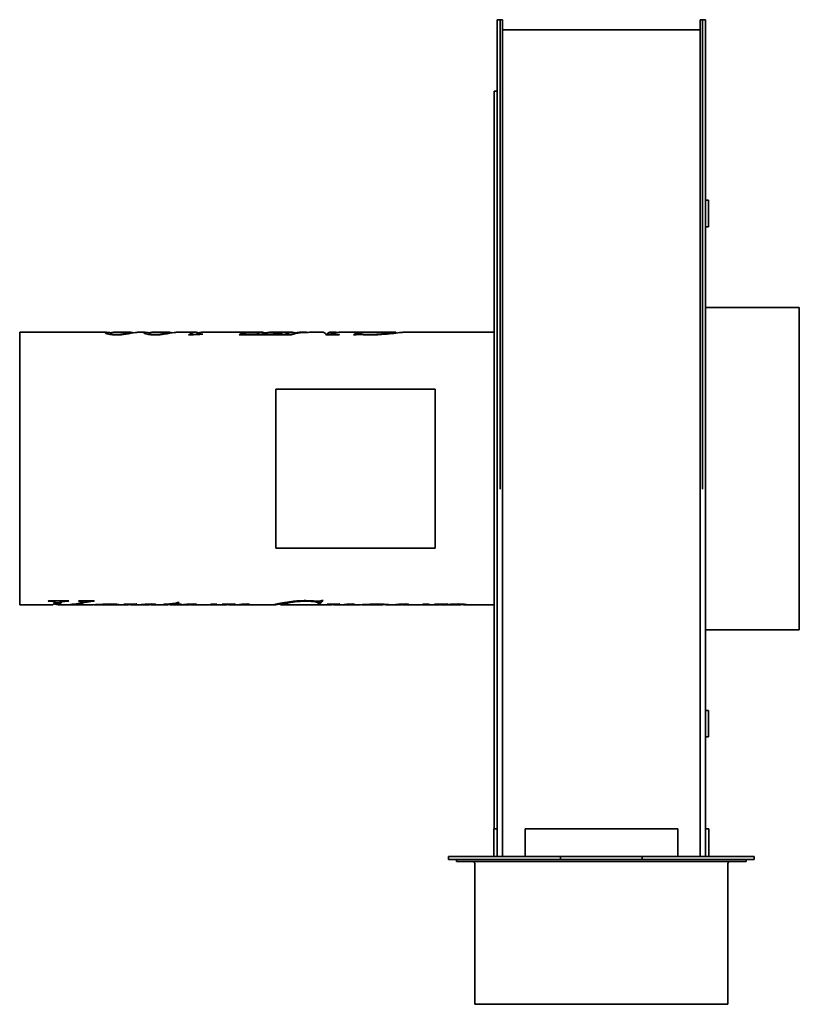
# Model space of a CAD drawing. Header units: millimetres. Extents: x 229 to 611, y 56 to 538.
import ezdxf

# ---------------------------------------------------------------- set-up
doc = ezdxf.new("R2010")
doc.units = ezdxf.units.MM
doc.header["$LTSCALE"] = 2
doc.layers.add('Krawędzie widoczne(ISO)', color=7, linetype='Continuous', lineweight=35, true_color=0x262659)

msp = doc.modelspace()

# ---------------------------------------------------------------- linework, layer by layer
at = {"layer": 'Krawędzie widoczne(ISO)'}
for p, q in [((463, 538.25), (464.5, 538.25)), ((463, 538.25), (463, 308.25)), ((464.5, 538.25), (465.5, 538.25)), ((464.5, 308.25), (464.5, 538.25)), ((465.5, 308.25), (465.5, 538.25)), ((563.5, 538.25), (562.5, 538.25)), ((562.5, 308.25), (562.5, 538.25)), ((563.5, 308.25), (563.5, 538.25)), ((563.5, 538.25), (565, 538.25)), ((565, 538.25), (565, 308.25)), ((466.3, 533.25), (561.7, 533.25)), ((461.5, 503.25), (461.5, 141.75)), ((461.5, 503.25), (463, 503.25)), ((566.5, 449.75), (565, 449.75)), ((566.5, 449.75), (566.5, 436.75)), ((566.5, 436.75), (565, 436.75)), ((565, 397.25), (611, 397.25)), ((611, 397.25), (611, 239.25)), ((229, 385.05), (229, 251.45)), ((271.51, 385.05), (229, 385.05)), ((273.76, 384.05), (273.11, 384.05)), ((273.76, 383.95), (273.76, 384.56)), ((283.48, 385.05), (274.91, 385.05)), ((290.4, 385.05), (286.91, 385.05)), ((292.66, 384.05), (292, 384.05)), ((292.66, 383.95), (292.66, 384.56)), ((302.37, 385.05), (293.8, 385.05)), ((315.43, 385.05), (305.8, 385.05)), ((312.57, 383.79), (311.69, 383.79)), ((315.76, 384.05), (315.43, 384.05)), ((315.76, 383.95), (315.76, 384.38)), ((348.11, 385.05), (318.29, 385.05)), ((318.55, 384.09), (318.55, 384.21)), ((355.77, 383.88), (336.57, 383.88)), ((338.63, 384.79), (339.31, 384.79)), ((338.63, 383.88), (338.63, 384.79)), ((338.96, 383.88), (338.96, 384.51)), ((342.94, 384.14), (345, 384.14)), ((345, 383.88), (345, 384.14)), ((348.19, 384.05), (348.11, 384.05)), ((348.19, 384.14), (349.62, 384.14)), ((348.19, 383.88), (348.19, 384.14)), ((362.75, 385.05), (351.36, 385.05)), ((356.03, 384), (356.03, 383.88)), ((361.94, 383.88), (356.03, 383.88)), ((356.85, 384.79), (357.53, 384.79)), ((356.85, 384.52), (356.85, 384.79)), ((358.36, 383.88), (358.36, 384.05)), ((360.59, 383.88), (360.59, 384.64)), ((363.78, 384.3), (363.78, 384.59)), ((369.47, 385.05), (366.03, 385.05)), ((377.65, 385.05), (371.08, 385.05)), ((380.82, 384.05), (379.04, 384.05)), ((385.47, 383.88), (379.16, 383.88)), ((384.01, 385.05), (380.82, 385.05)), ((381.77, 383.88), (381.77, 384.59)), ((382.44, 383.88), (382.44, 384.26)), ((392.39, 385.05), (385.42, 385.05)), ((402.75, 385.05), (392.37, 385.05)), ((393.25, 383.77), (392.57, 383.77)), ((394.43, 384.85), (395.11, 384.85)), ((394.43, 383.99), (394.43, 384.85)), ((394.94, 384), (394.94, 384.66)), ((413.15, 385.05), (402.76, 385.05)), ((413.41, 384.67), (413.41, 384.98)), ((461.5, 385.05), (416.86, 385.05)), ((432.5, 357.25), (354.5, 357.25)), ((354.5, 357.25), (354.5, 279.25)), ((432.5, 279.25), (432.5, 357.25)), ((463, 128.25), (463, 308.25)), ((465.5, 308.25), (465.5, 128.25)), ((562.5, 308.25), (562.5, 128.25)), ((565, 128.25), (565, 308.25)), ((354.5, 279.25), (432.5, 279.25)), ((244.9, 251.45), (229, 251.45)), ((243.63, 253.26), (242.95, 253.26)), ((243.14, 253.42), (253.02, 253.42)), ((248.1, 252.45), (246.04, 252.45)), ((246.18, 253.42), (246.18, 252.84)), ((247.79, 252.45), (247.79, 251.52)), ((250.03, 251.45), (248.1, 251.45)), ((249.65, 253.42), (249.65, 252.95)), ((263.24, 251.45), (251.5, 251.45)), ((252.82, 253.42), (252.82, 253.26)), ((258.05, 253.42), (265.54, 253.42)), ((259.82, 253.42), (259.82, 252.97)), ((263.93, 253.42), (263.93, 253.18)), ((265.36, 253.42), (265.36, 253.26)), ((265.5, 251.56), (265.5, 251.53)), ((265.6, 251.56), (265.6, 251.47)), ((265.73, 251.57), (265.73, 251.45)), ((269.85, 251.45), (265.98, 251.45)), ((281.3, 251.45), (272.99, 251.45)), ((274.94, 251.91), (274.94, 251.66)), ((280.15, 251.8), (280.15, 251.73)), ((282.7, 251.85), (282.7, 251.66)), ((283.94, 251.87), (283.94, 251.45)), ((284.22, 251.45), (284.05, 251.45)), ((291.3, 251.45), (285.45, 251.45)), ((292.69, 251.91), (292.69, 251.63)), ((300.43, 251.45), (294.17, 251.45)), ((302.35, 251.75), (299.53, 251.75)), ((301.96, 251.64), (301.96, 251.6)), ((302.35, 251.95), (302.35, 251.75)), ((311.1, 251.45), (303.36, 251.45)), ((305.31, 252.36), (305.31, 251.75)), ((307.92, 251.75), (305.31, 251.75)), ((305.68, 252.44), (305.68, 251.87)), ((305.68, 251.87), (308.23, 251.87)), ((306.35, 252.62), (307.17, 252.62)), ((307.92, 251.87), (307.92, 251.75)), ((309.13, 251.62), (309.13, 251.55)), ((312.74, 251.89), (312.74, 251.67)), ((320.04, 251.45), (314.05, 251.45)), ((320.71, 251.46), (320.71, 251.45)), ((322.87, 251.87), (325.67, 251.87)), ((329.63, 251.45), (323.4, 251.45)), ((328.45, 251.81), (328.45, 251.74)), ((330.74, 251.85), (330.74, 251.73)), ((331, 251.85), (331, 251.68)), ((331.41, 251.86), (331.41, 251.56)), ((331.94, 251.87), (331.94, 251.46)), ((332.57, 251.45), (332.24, 251.45)), ((353.15, 251.45), (333.48, 251.45)), ((336.07, 251.63), (336.07, 251.54)), ((338.62, 251.84), (338.62, 251.6)), ((340.99, 251.9), (340.99, 251.58)), ((356.82, 252.34), (356.82, 251.45)), ((370.54, 251.45), (356.84, 251.45)), ((367.79, 251.52), (367.28, 251.52)), ((367.48, 251.56), (377.86, 251.56)), ((370.3, 251.56), (370.3, 251.5)), ((370.77, 251.56), (370.77, 251.47)), ((381.04, 251.45), (373.85, 251.45)), ((375.8, 252.05), (375.12, 252.05)), ((375.28, 253.26), (375.28, 252.35)), ((375.8, 253.04), (375.28, 253.04)), ((375.8, 253.04), (375.8, 252.05)), ((376.98, 253.56), (377.65, 253.56)), ((377.67, 251.56), (377.67, 251.52)), ((379.86, 251.81), (379.86, 251.74)), ((382.15, 251.85), (382.15, 251.73)), ((382.41, 251.85), (382.41, 251.68)), ((382.82, 251.86), (382.82, 251.56)), ((383.35, 251.87), (383.35, 251.46)), ((383.98, 251.45), (383.65, 251.45)), ((394.18, 251.45), (384.89, 251.45)), ((387.48, 251.63), (387.48, 251.54)), ((390.03, 251.84), (390.03, 251.6)), ((392.4, 251.9), (392.4, 251.58)), ((406.47, 251.45), (397.41, 251.45)), ((406.9, 251.86), (406.9, 251.54)), ((415, 251.45), (409.7, 251.45)), ((413.03, 251.62), (413.03, 251.55)), ((416.65, 251.89), (416.65, 251.67)), ((423.94, 251.45), (417.95, 251.45)), ((424.61, 251.46), (424.61, 251.45)), ((426.78, 251.87), (429.57, 251.87)), ((433.5, 251.45), (427.31, 251.45)), ((432.27, 251.81), (432.27, 251.74)), ((434.93, 251.86), (434.93, 251.66)), ((444.6, 251.45), (436.35, 251.45)), ((437.34, 251.9), (437.34, 251.55)), ((445.08, 251.91), (445.08, 251.53)), ((461.5, 251.45), (447.58, 251.45)), ((565, 239.25), (611, 239.25)), ((566.5, 199.75), (565, 199.75)), ((566.5, 199.75), (566.5, 186.75)), ((566.5, 186.75), (565, 186.75)), ((461.4, 141.75), (461.4, 129.05)), ((461.4, 141.75), (462.9, 141.75)), ((462.9, 129.05), (462.9, 141.75)), ((551.4, 141.75), (476.6, 141.75)), ((476.6, 129.05), (476.6, 141.75)), ((551.4, 141.75), (551.4, 129.05)), ((566.6, 141.75), (565.1, 141.75)), ((565.1, 141.75), (565.1, 129.05)), ((566.6, 141.75), (566.6, 129.05)), ((462.9, 133.25), (463, 133.25)), ((494, 128.25), (439.13, 128.25)), ((439.13, 128.25), (439.13, 126.75)), ((494, 126.75), (439.13, 126.75)), ((443, 125.75), (443, 126.75)), ((443, 125.75), (585, 125.75)), ((461.4, 128.25), (461.4, 129.05)), ((462.9, 129.05), (462.9, 128.25)), ((464.5, 128.25), (465.5, 128.25)), ((464.5, 128.25), (464.5, 128.25)), ((465.5, 128.25), (464.5, 128.25)), ((465.5, 128.25), (466.3, 128.25)), ((465.5, 128.25), (465.5, 128.25)), ((476.6, 128.25), (466.3, 128.25)), ((476.6, 129.05), (476.6, 128.25)), ((494, 128.25), (534, 128.25)), ((494, 126.75), (494, 128.25)), ((534, 126.75), (494, 126.75)), ((588.87, 128.25), (534, 128.25)), ((534, 128.25), (534, 126.75)), ((588.87, 126.75), (534, 126.75)), ((551.4, 128.25), (551.4, 129.05)), ((561.7, 128.25), (551.4, 128.25)), ((561.7, 128.25), (562.5, 128.25)), ((562.5, 128.25), (562.5, 128.25)), ((563.5, 128.25), (562.5, 128.25)), ((562.5, 128.25), (563.5, 128.25)), ((563.5, 128.25), (563.5, 128.25)), ((565.1, 129.05), (565.1, 128.25)), ((566.6, 129.05), (566.6, 128.25)), ((585, 125.75), (585, 126.75)), ((588.87, 126.75), (588.87, 128.25)), ((452, 55.75), (452, 124.75)), ((576, 55.75), (576, 124.75)), ((452, 55.75), (576, 55.75))]:
    msp.add_line(p, q, dxfattribs=at)
for centre, radius, start, end in [((466.3, 534.05), 0.8, 180, 270), ((561.7, 534.05), 0.8, 270, 0), ((451, 124.75), 1, 0, 90), ((577, 124.75), 1, 90, 180)]:
    msp.add_arc(centre, radius, start, end, dxfattribs=at)
for points, knots in [([(271.01, 384.88), (271.01, 385.05), (271.4, 385.1), (272.2, 385), (272.64, 384.94), (273.18, 384.85), (273.82, 384.73)], [0, 0, 0, 0, 1, 1, 1, 1.551401, 1.551401, 1.551401, 1.551401]), ([(276.6, 383.79), (275.02, 383.79), (273.69, 383.92), (272.62, 384.14), (271.54, 384.36), (271.01, 384.67), (271.01, 384.88)], [0, 0, 0, 0, 1, 1, 1, 2, 2, 2, 2]), ([(273.76, 384.56), (273.76, 384.4), (274.04, 384.24), (274.6, 384.13), (275.16, 384.03), (275.81, 383.96), (276.56, 383.96)], [0, 0, 0, 0, 1, 1, 1, 2, 2, 2, 2]), ([(276.56, 383.96), (277.27, 383.96), (277.99, 384.02), (278.73, 384.11), (279.46, 384.2), (280.22, 384.4), (281, 384.6), (281.79, 384.81), (282.54, 385.01), (283.26, 385.04)], [0, 0, 0, 0, 1, 1, 1, 2, 2, 2, 3, 3, 3, 3]), ([(289.9, 384.88), (289.9, 385.05), (290.3, 385.1), (291.09, 385), (291.53, 384.94), (292.07, 384.85), (292.71, 384.73)], [0, 0, 0, 0, 1, 1, 1, 1.551401, 1.551401, 1.551401, 1.551401]), ([(295.5, 383.79), (293.92, 383.79), (292.59, 383.92), (291.51, 384.14), (290.44, 384.36), (289.9, 384.67), (289.9, 384.88)], [0, 0, 0, 0, 1, 1, 1, 2, 2, 2, 2]), ([(292.66, 384.56), (292.66, 384.4), (292.94, 384.24), (293.49, 384.13), (294.05, 384.03), (294.71, 383.96), (295.45, 383.96)], [0, 0, 0, 0, 1, 1, 1, 2, 2, 2, 2]), ([(295.45, 383.96), (296.16, 383.96), (296.88, 384.02), (297.62, 384.11), (298.35, 384.2), (299.11, 384.4), (299.9, 384.6), (300.68, 384.81), (301.43, 385.01), (302.15, 385.04)], [0, 0, 0, 0, 1, 1, 1, 2, 2, 2, 3, 3, 3, 3]), ([(315.76, 384.38), (315.76, 384.32), (315.87, 384.27), (316.1, 384.23), (316.34, 384.19), (316.66, 384.17), (317.06, 384.17)], [0, 0, 0, 0, 1, 1, 1, 2, 2, 2, 2]), ([(349.62, 384.14), (351.12, 384.14), (352.33, 384.17), (353.25, 384.23), (354.17, 384.29), (354.91, 384.37), (355.47, 384.46), (356.04, 384.56), (356.5, 384.68), (356.85, 384.79)], [0, 0, 0, 0, 1, 1, 1, 2, 2, 2, 3, 3, 3, 3]), ([(358.36, 384.05), (358.77, 384.09), (359.15, 384.15), (359.49, 384.23), (359.83, 384.31), (360.19, 384.47), (360.59, 384.64)], [0, 0, 0, 0, 1, 1, 1, 2, 2, 2, 2]), ([(382.44, 384.26), (382.85, 384.18), (383.24, 384.11), (383.61, 384.08), (383.98, 384.05), (384.66, 384.02), (385.65, 384)], [0, 0, 0, 0, 1, 1, 1, 2, 2, 2, 2]), ([(394.86, 384), (394.56, 384), (394.3, 383.99), (394.09, 383.97), (393.87, 383.94), (393.59, 383.88), (393.25, 383.77)], [0, 0, 0, 0, 1, 1, 1, 2, 2, 2, 2]), ([(394.94, 384.66), (394.94, 384.53), (395.48, 384.38), (396.56, 384.24), (397.63, 384.09), (399.12, 384), (401.01, 384)], [0, 0, 0, 0, 1, 1, 1, 2, 2, 2, 2]), ([(416.86, 385.05), (416.63, 385.05), (416.27, 385.02), (415.77, 384.97), (414.86, 384.87), (413.73, 384.7), (412.37, 384.53), (411, 384.37), (409.53, 384.2), (407.93, 384.07)], [0.443876, 0.443876, 0.443876, 0.443876, 1, 1, 1, 2, 2, 2, 3, 3, 3, 3]), ([(246.18, 252.84), (246.18, 252.95), (245.98, 253.05), (245.57, 253.13), (245.16, 253.21), (244.51, 253.26), (243.63, 253.26)], [0, 0, 0, 0, 1, 1, 1, 2, 2, 2, 2]), ([(252.82, 253.26), (251.74, 253.25), (251.01, 253.23), (250.61, 253.18), (250.22, 253.13), (249.9, 253.05), (249.65, 252.95)], [0, 0, 0, 0, 1, 1, 1, 2, 2, 2, 2]), ([(259.82, 252.97), (259.82, 253.04), (259.68, 253.1), (259.4, 253.15), (259.13, 253.21), (258.6, 253.24), (257.82, 253.26)], [0, 0, 0, 0, 1, 1, 1, 2, 2, 2, 2]), ([(263.93, 253.18), (263.25, 253.1), (262.57, 252.99), (261.91, 252.86), (261.24, 252.73), (260.18, 252.46), (258.72, 252.17)], [0, 0, 0, 0, 1, 1, 1, 2, 2, 2, 2]), ([(263.24, 251.45), (263.49, 251.45), (263.8, 251.46), (264.17, 251.48), (265.3, 251.53), (266.72, 251.65), (268.43, 251.75), (270.14, 251.85), (271.9, 251.92), (273.71, 251.92)], [0.670473, 0.670473, 0.670473, 0.670473, 1, 1, 1, 2, 2, 2, 3, 3, 3, 3]), ([(273.02, 251.82), (271.72, 251.82), (270.36, 251.74), (268.91, 251.64), (267.47, 251.54), (266.41, 251.42), (265.73, 251.45)], [0, 0, 0, 0, 1, 1, 1, 2, 2, 2, 2]), ([(270.28, 251.45), (271.83, 251.45), (273, 251.46), (273.77, 251.5), (274.55, 251.54), (274.94, 251.59), (274.94, 251.66)], [0, 0, 0, 0, 1, 1, 1, 2, 2, 2, 2]), ([(274.94, 251.66), (274.94, 251.7), (274.77, 251.74), (274.44, 251.77), (274.1, 251.8), (273.63, 251.82), (273.02, 251.82)], [0, 0, 0, 0, 1, 1, 1, 2, 2, 2, 2]), ([(273.71, 251.92), (275.02, 251.92), (275.99, 251.89), (276.61, 251.83), (277.24, 251.77), (277.55, 251.71), (277.55, 251.66)], [0, 0, 0, 0, 1, 1, 1, 2, 2, 2, 2]), ([(282.7, 251.66), (282.7, 251.68), (282.59, 251.7), (282.37, 251.72), (282.15, 251.74), (281.89, 251.75), (281.58, 251.75)], [0, 0, 0, 0, 1, 1, 1, 2, 2, 2, 2]), ([(284.22, 251.45), (286.54, 251.45), (288.32, 251.65), (289.58, 251.75), (290.89, 251.85), (292.15, 251.92), (293.36, 251.92)], [0.037632, 0.037632, 0.037632, 0.037632, 1, 1, 1, 2, 2, 2, 2]), ([(290.44, 251.66), (289.46, 251.62), (288.44, 251.55), (287.38, 251.5), (286.58, 251.46), (285.74, 251.44), (284.87, 251.45)], [0, 0, 0, 0, 1, 1, 1, 1.753854, 1.753854, 1.753854, 1.753854]), ([(292.69, 251.63), (292.69, 251.65), (292.6, 251.67), (292.42, 251.68), (292.24, 251.69), (292.03, 251.7), (291.79, 251.7)], [0, 0, 0, 0, 1, 1, 1, 2, 2, 2, 2]), ([(293.36, 251.92), (294.01, 251.92), (294.56, 251.89), (294.98, 251.84), (295.41, 251.79), (295.63, 251.74), (295.63, 251.68)], [0, 0, 0, 0, 1, 1, 1, 2, 2, 2, 2]), ([(299.71, 251.82), (301.07, 251.86), (302.23, 251.92), (303.16, 252.02), (304.1, 252.11), (305.17, 252.28), (306.35, 252.62)], [0, 0, 0, 0, 1, 1, 1, 2, 2, 2, 2]), ([(312.15, 251.71), (311.84, 251.71), (311.53, 251.7), (311.22, 251.69), (310.92, 251.67), (310.22, 251.61), (309.13, 251.55)], [0, 0, 0, 0, 1, 1, 1, 2, 2, 2, 2]), ([(312.74, 251.67), (312.74, 251.68), (312.68, 251.69), (312.56, 251.7), (312.44, 251.71), (312.3, 251.71), (312.15, 251.71)], [0, 0, 0, 0, 1, 1, 1, 2, 2, 2, 2]), ([(314.11, 251.92), (314.6, 251.92), (315, 251.9), (315.32, 251.86), (315.63, 251.82), (315.79, 251.78), (315.79, 251.73)], [0, 0, 0, 0, 1, 1, 1, 2, 2, 2, 2]), ([(320.04, 251.45), (320.06, 251.45), (320.09, 251.45), (320.12, 251.45), (320.85, 251.45), (321.63, 251.48), (322.45, 251.72)], [2.963983, 2.963983, 2.963983, 2.963983, 3, 3, 3, 4, 4, 4, 4]), ([(339.73, 251.53), (339.44, 251.53), (339.2, 251.54), (339, 251.55), (338.8, 251.56), (338.68, 251.58), (338.62, 251.6)], [0, 0, 0, 0, 1, 1, 1, 2, 2, 2, 2]), ([(340.3, 251.92), (340.71, 251.92), (341.03, 251.91), (341.27, 251.88), (341.51, 251.85), (341.62, 251.81), (341.62, 251.77)], [0, 0, 0, 0, 1, 1, 1, 2, 2, 2, 2]), ([(353.1, 251.46), (353.1, 251.49), (353.56, 251.62), (354.46, 251.83), (355.37, 252.03), (356.5, 252.29), (357.86, 252.53), (359.22, 252.77), (360.7, 253), (362.29, 253.18)], [0, 0, 0, 0, 1, 1, 1, 2, 2, 2, 3, 3, 3, 3]), ([(356.82, 251.83), (355.72, 251.73), (354.88, 251.64), (354.28, 251.56), (353.49, 251.47), (353.1, 251.43), (353.1, 251.46)], [1.235245, 1.235245, 1.235245, 1.235245, 2, 2, 2, 3, 3, 3, 3]), ([(375.28, 252.35), (375.28, 252.55), (374.75, 252.75), (373.67, 252.95), (372.6, 253.14), (371.11, 253.26), (369.22, 253.26)], [0, 0, 0, 0, 1, 1, 1, 2, 2, 2, 2]), ([(377.67, 251.52), (376.72, 251.52), (376.03, 251.51), (375.6, 251.51), (375.17, 251.5), (374.8, 251.48), (374.49, 251.47)], [0, 0, 0, 0, 1, 1, 1, 2, 2, 2, 2]), ([(375.37, 253.26), (375.67, 253.26), (375.92, 253.27), (376.14, 253.31), (376.36, 253.34), (376.64, 253.42), (376.98, 253.56)], [0, 0, 0, 0, 1, 1, 1, 2, 2, 2, 2]), ([(391.13, 251.53), (390.85, 251.53), (390.61, 251.54), (390.41, 251.55), (390.21, 251.56), (390.09, 251.58), (390.03, 251.6)], [0, 0, 0, 0, 1, 1, 1, 2, 2, 2, 2]), ([(391.71, 251.92), (392.11, 251.92), (392.44, 251.91), (392.68, 251.88), (392.91, 251.85), (393.03, 251.81), (393.03, 251.77)], [0, 0, 0, 0, 1, 1, 1, 2, 2, 2, 2]), ([(394.18, 251.45), (394.42, 251.45), (394.74, 251.46), (395.13, 251.48), (396.17, 251.54), (397.56, 251.65), (399.29, 251.75), (401.03, 251.85), (402.71, 251.92), (404.33, 251.92)], [0.625205, 0.625205, 0.625205, 0.625205, 1, 1, 1, 2, 2, 2, 3, 3, 3, 3]), ([(403.88, 251.81), (402.07, 251.81), (400.4, 251.64), (398.88, 251.52), (397.45, 251.41), (396.69, 251.43), (396.6, 251.57)], [0, 0, 0, 0, 1, 1, 1, 1.934074, 1.934074, 1.934074, 1.934074]), ([(406.9, 251.54), (406.9, 251.6), (406.62, 251.67), (406.06, 251.72), (405.51, 251.78), (404.78, 251.81), (403.88, 251.81)], [0, 0, 0, 0, 1, 1, 1, 2, 2, 2, 2]), ([(404.33, 251.92), (405.96, 251.92), (407.3, 251.85), (408.35, 251.75), (409.4, 251.65), (409.93, 251.54), (409.93, 251.48)], [0, 0, 0, 0, 1, 1, 1, 2, 2, 2, 2]), ([(409.93, 251.48), (409.93, 251.42), (409.44, 251.44), (408.45, 251.53), (408.01, 251.57), (407.5, 251.62), (406.9, 251.68)], [0, 0, 0, 0, 1, 1, 1, 1.44928, 1.44928, 1.44928, 1.44928]), ([(416.05, 251.71), (415.74, 251.71), (415.43, 251.7), (415.12, 251.69), (414.82, 251.67), (414.12, 251.61), (413.03, 251.55)], [0, 0, 0, 0, 1, 1, 1, 2, 2, 2, 2]), ([(416.65, 251.67), (416.65, 251.68), (416.58, 251.69), (416.46, 251.7), (416.34, 251.71), (416.2, 251.71), (416.05, 251.71)], [0, 0, 0, 0, 1, 1, 1, 2, 2, 2, 2]), ([(418.01, 251.92), (418.5, 251.92), (418.91, 251.9), (419.22, 251.86), (419.53, 251.82), (419.69, 251.78), (419.69, 251.73)], [0, 0, 0, 0, 1, 1, 1, 2, 2, 2, 2]), ([(423.94, 251.45), (423.97, 251.45), (423.99, 251.45), (424.02, 251.45), (424.75, 251.45), (425.53, 251.48), (426.35, 251.72)], [2.963983, 2.963983, 2.963983, 2.963983, 3, 3, 3, 4, 4, 4, 4]), ([(434.93, 251.66), (434.93, 251.69), (434.83, 251.71), (434.64, 251.73), (434.45, 251.75), (434.16, 251.76), (433.76, 251.76)], [0, 0, 0, 0, 1, 1, 1, 2, 2, 2, 2]), ([(442.79, 251.75), (441.44, 251.75), (440.11, 251.66), (438.79, 251.57), (437.46, 251.48), (436.5, 251.42), (435.91, 251.46)], [0, 0, 0, 0, 1, 1, 1, 2, 2, 2, 2]), ([(437.34, 251.55), (438.67, 251.64), (439.86, 251.75), (440.91, 251.81), (441.96, 251.88), (443.03, 251.92), (444.14, 251.92)], [0, 0, 0, 0, 1, 1, 1, 2, 2, 2, 2]), ([(445.08, 251.53), (445.08, 251.58), (444.85, 251.63), (444.39, 251.68), (443.94, 251.72), (443.4, 251.75), (442.79, 251.75)], [0, 0, 0, 0, 1, 1, 1, 2, 2, 2, 2]), ([(444.14, 251.92), (445.23, 251.92), (446.16, 251.86), (446.94, 251.78), (447.71, 251.69), (448.1, 251.6), (448.1, 251.53)], [0, 0, 0, 0, 1, 1, 1, 2, 2, 2, 2])]:
    msp.add_open_spline(points, degree=3, knots=knots, dxfattribs=at)
for points in [[(274.91, 385.05), (274.15, 385.05), (273.76, 384.83), (273.76, 384.56)], [(280.93, 384.09), (279.64, 383.9), (278.2, 383.79), (276.6, 383.79)], [(285.79, 384.94), (284.51, 384.76), (282.89, 384.38), (280.93, 384.09)], [(283.26, 385.04), (283.96, 385.08), (284.4, 384.94), (284.57, 384.73)], [(286.91, 385.05), (286.64, 385.05), (286.27, 385.01), (285.79, 384.94)], [(293.8, 385.05), (293.04, 385.05), (292.66, 384.83), (292.66, 384.56)], [(299.83, 384.09), (298.53, 383.9), (297.09, 383.79), (295.5, 383.79)], [(304.69, 384.94), (303.41, 384.76), (301.79, 384.38), (299.83, 384.09)], [(302.15, 385.04), (302.86, 385.08), (303.29, 384.94), (303.46, 384.73)], [(305.8, 385.05), (305.53, 385.05), (305.16, 385.01), (304.69, 384.94)], [(311.69, 383.79), (313.42, 384.95), (315.14, 385.31), (316.86, 384.86)], [(318.8, 384.1), (316.72, 384), (314.65, 383.9), (312.57, 383.79)], [(313.98, 383.86), (314.46, 383.98), (314.95, 384.05), (315.43, 384.05)], [(315.8, 384.48), (315.77, 384.45), (315.76, 384.42), (315.76, 384.38)], [(316.23, 384.66), (315.97, 384.57), (315.82, 384.5), (315.8, 384.48)], [(318.29, 385.05), (317.6, 385.05), (316.92, 384.92), (316.23, 384.66)], [(317.06, 384.17), (317.38, 384.17), (317.87, 384.19), (318.55, 384.21)], [(318.55, 384.21), (318.64, 384.17), (318.72, 384.14), (318.8, 384.1)], [(336.57, 383.88), (337.26, 384.29), (337.94, 384.6), (338.63, 384.79)], [(339.31, 384.79), (339.07, 384.71), (338.96, 384.61), (338.96, 384.51)], [(338.96, 384.51), (338.96, 384.4), (339.23, 384.3), (339.78, 384.23)], [(339.78, 384.23), (340.18, 384.17), (341.24, 384.14), (342.94, 384.14)], [(345, 384.14), (346.58, 385.06), (348.15, 385.28), (349.72, 384.81)], [(346.77, 383.88), (347.22, 383.99), (347.66, 384.05), (348.11, 384.05)], [(351.36, 385.05), (350.3, 385.05), (349.25, 384.75), (348.19, 384.14)], [(357.53, 384.79), (356.94, 384.6), (356.35, 384.29), (355.77, 383.88)], [(356.03, 384), (357.36, 384.02), (358.13, 384.04), (358.36, 384.05)], [(360.59, 384.64), (361.86, 385.12), (363.13, 385.18), (364.4, 384.81)], [(361.36, 383.88), (361.78, 383.98), (362.19, 384.04), (362.61, 384.05)], [(371.08, 385.05), (368.03, 385.05), (364.98, 384.66), (361.94, 383.88)], [(363.78, 384.59), (365.94, 384.94), (368.11, 385.09), (370.27, 385.04)], [(366.03, 385.05), (365.28, 385.05), (364.53, 384.9), (363.78, 384.59)], [(379.16, 383.88), (378.65, 384.66), (378.15, 385.05), (377.65, 385.05)], [(379.41, 384.05), (380.2, 385.16), (380.98, 385.35), (381.77, 384.59)], [(380.82, 384.05), (381.01, 384.05), (381.2, 383.99), (381.39, 383.88)], [(381.77, 384.59), (382.75, 384.99), (383.73, 385.13), (384.71, 385)], [(385.42, 385.05), (384.43, 385.05), (383.44, 384.79), (382.44, 384.26)], [(385.65, 384), (385.59, 383.97), (385.53, 383.92), (385.47, 383.88)], [(392.37, 385.05), (392.38, 385.05), (392.39, 385.05), (392.4, 385.05)], [(392.57, 383.77), (393.19, 384.29), (393.81, 384.64), (394.43, 384.85)], [(396.15, 383.94), (395.56, 383.98), (395.13, 384), (394.86, 384)], [(395.11, 384.85), (395, 384.78), (394.94, 384.71), (394.94, 384.66)], [(401.01, 383.77), (399.23, 383.77), (397.61, 383.83), (396.15, 383.94)], [(401.01, 384), (404.88, 384), (408.04, 384.39), (410.49, 384.74)], [(407.93, 384.07), (405.73, 383.88), (403.42, 383.77), (401.01, 383.77)], [(402.76, 385.05), (402.76, 385.05), (402.75, 385.05), (402.75, 385.05)], [(410.49, 384.74), (412.43, 385.01), (413.41, 385.14), (413.41, 384.98)], [(242.95, 253.26), (243.01, 253.31), (243.07, 253.36), (243.14, 253.42)], [(244.9, 251.45), (245.28, 251.45), (245.66, 251.78), (246.04, 252.43)], [(247.79, 251.64), (247.09, 251.71), (246.39, 251.8), (245.68, 251.92)], [(246.04, 252.43), (246.13, 252.62), (246.18, 252.76), (246.18, 252.84)], [(249.28, 252.5), (248.79, 251.62), (248.29, 251.29), (247.79, 251.52)], [(249.24, 253.42), (248.86, 252.77), (248.48, 252.45), (248.1, 252.45)], [(249.65, 252.95), (249.53, 252.89), (249.41, 252.72), (249.28, 252.5)], [(250.03, 251.45), (252.54, 251.45), (255.05, 251.71), (257.56, 252.24)], [(258.72, 252.17), (256.07, 251.64), (253.42, 251.4), (250.77, 251.46)], [(253.02, 253.42), (252.95, 253.36), (252.89, 253.31), (252.82, 253.26)], [(257.56, 252.24), (258.62, 252.46), (259.29, 252.65), (259.56, 252.76)], [(257.82, 253.26), (257.9, 253.31), (257.97, 253.36), (258.05, 253.42)], [(259.56, 252.76), (259.73, 252.84), (259.82, 252.91), (259.82, 252.97)], [(259.96, 253.41), (259.91, 253.4), (259.87, 253.39), (259.82, 253.39)], [(265.36, 253.26), (264.76, 253.24), (264.28, 253.22), (263.93, 253.18)], [(265.54, 253.42), (265.48, 253.36), (265.42, 253.31), (265.36, 253.26)], [(265.6, 251.47), (265.54, 251.49), (265.5, 251.51), (265.5, 251.53)], [(265.73, 251.47), (265.69, 251.47), (265.64, 251.47), (265.6, 251.47)], [(269.85, 251.45), (270, 251.45), (270.14, 251.45), (270.28, 251.45)], [(271.51, 251.45), (271.44, 251.45), (271.37, 251.45), (271.31, 251.45)], [(276.31, 251.49), (275.22, 251.45), (273.62, 251.44), (271.51, 251.45)], [(277.55, 251.66), (277.55, 251.58), (277.14, 251.52), (276.31, 251.49)], [(279.98, 251.79), (282.1, 251.83), (284.22, 251.87), (286.33, 251.92)], [(280.15, 251.73), (280.09, 251.75), (280.04, 251.77), (279.98, 251.79)], [(280.82, 251.74), (280.6, 251.74), (280.37, 251.73), (280.15, 251.73)], [(281.58, 251.75), (281.44, 251.75), (281.19, 251.74), (280.82, 251.74)], [(281.3, 251.45), (281.57, 251.45), (281.84, 251.47), (282.11, 251.51)], [(282.11, 251.51), (282.5, 251.57), (282.7, 251.64), (282.7, 251.66)], [(283.94, 251.49), (283.46, 251.52), (283.03, 251.57), (282.67, 251.64)], [(286.33, 251.92), (285.54, 251.59), (284.74, 251.43), (283.94, 251.45)], [(291.79, 251.7), (291.42, 251.7), (290.97, 251.68), (290.44, 251.66)], [(291.3, 251.45), (291.6, 251.45), (291.91, 251.47), (292.22, 251.51)], [(292.22, 251.51), (292.53, 251.55), (292.69, 251.59), (292.69, 251.63)], [(295.04, 251.5), (294.24, 251.41), (293.45, 251.44), (292.66, 251.6)], [(295.63, 251.68), (295.63, 251.62), (295.43, 251.55), (295.04, 251.5)], [(299.53, 251.75), (299.59, 251.77), (299.65, 251.8), (299.71, 251.82)], [(300.43, 251.45), (301.07, 251.45), (301.71, 251.55), (302.35, 251.75)], [(301.96, 251.6), (301.93, 251.61), (301.9, 251.61), (301.88, 251.62)], [(305.31, 251.75), (304.19, 251.41), (303.08, 251.36), (301.96, 251.6)], [(307.17, 252.62), (306.67, 252.31), (306.17, 252.06), (305.68, 251.87)], [(308.23, 251.87), (308.13, 251.83), (308.03, 251.79), (307.92, 251.75)], [(308.56, 251.57), (309.56, 251.65), (310.63, 251.76), (311.74, 251.83)], [(309.13, 251.55), (308.94, 251.55), (308.75, 251.56), (308.56, 251.57)], [(311.1, 251.45), (311.41, 251.45), (311.73, 251.47), (312.05, 251.51)], [(311.74, 251.83), (312.6, 251.89), (313.39, 251.92), (314.11, 251.92)], [(312.05, 251.51), (312.51, 251.57), (312.74, 251.64), (312.74, 251.67)], [(312.91, 251.53), (312.77, 251.55), (312.65, 251.57), (312.54, 251.59)], [(314.93, 251.5), (314.26, 251.42), (313.58, 251.43), (312.91, 251.53)], [(315.79, 251.73), (315.79, 251.67), (315.5, 251.56), (314.93, 251.5)], [(320.71, 251.45), (320.61, 251.45), (320.52, 251.45), (320.42, 251.45)], [(322.3, 251.55), (322.2, 251.57), (322.1, 251.59), (322.02, 251.61)], [(325.67, 251.87), (324.55, 251.45), (323.43, 251.35), (322.3, 251.55)], [(322.45, 251.72), (322.59, 251.76), (322.73, 251.81), (322.87, 251.87)], [(328.21, 251.81), (330.31, 251.84), (332.41, 251.88), (334.52, 251.92)], [(328.45, 251.74), (328.37, 251.76), (328.29, 251.78), (328.21, 251.81)], [(329.8, 251.76), (329.55, 251.76), (329.1, 251.75), (328.45, 251.74)], [(329.63, 251.45), (329.89, 251.45), (330.15, 251.47), (330.41, 251.5)], [(330.74, 251.73), (330.49, 251.75), (330.18, 251.76), (329.8, 251.76)], [(330.41, 251.5), (330.81, 251.56), (331, 251.63), (331, 251.68)], [(331, 251.68), (331, 251.7), (330.92, 251.72), (330.74, 251.73)], [(331.41, 251.56), (331.24, 251.59), (331.1, 251.62), (330.97, 251.64)], [(331.94, 251.5), (331.75, 251.52), (331.57, 251.54), (331.41, 251.56)], [(334.52, 251.92), (333.66, 251.57), (332.8, 251.41), (331.94, 251.46)], [(332.57, 251.45), (334.5, 251.44), (336.26, 251.65), (337.85, 251.78)], [(336.07, 251.54), (335.13, 251.48), (334.11, 251.43), (333.02, 251.45)], [(337.52, 251.63), (337.19, 251.62), (336.71, 251.58), (336.07, 251.54)], [(338.11, 251.64), (337.89, 251.64), (337.7, 251.64), (337.52, 251.63)], [(337.85, 251.78), (338.85, 251.87), (339.67, 251.92), (340.3, 251.92)], [(338.46, 251.63), (338.36, 251.64), (338.25, 251.64), (338.11, 251.64)], [(338.62, 251.6), (338.59, 251.62), (338.54, 251.63), (338.46, 251.63)], [(340.99, 251.58), (340.71, 251.55), (340.28, 251.53), (339.73, 251.53)], [(341.62, 251.77), (341.62, 251.69), (341.41, 251.63), (340.99, 251.58)], [(359.74, 252.23), (357.79, 251.8), (356.82, 251.49), (356.82, 251.45)], [(356.82, 251.45), (356.82, 251.45), (356.83, 251.45), (356.84, 251.45)], [(369.22, 253.26), (365.35, 253.26), (362.19, 252.77), (359.74, 252.23)], [(362.29, 253.18), (364.5, 253.42), (366.81, 253.56), (369.22, 253.56)], [(367.28, 251.52), (367.35, 251.53), (367.41, 251.54), (367.48, 251.56)], [(370.3, 251.5), (369.78, 251.51), (368.95, 251.52), (367.79, 251.52)], [(369.22, 253.56), (371, 253.56), (372.62, 253.48), (374.08, 253.34)], [(370.77, 251.47), (370.77, 251.48), (370.61, 251.49), (370.3, 251.5)], [(370.54, 251.45), (370.69, 251.45), (370.77, 251.46), (370.77, 251.47)], [(373.49, 251.46), (373.24, 251.48), (372.98, 251.51), (372.73, 251.56)], [(374.49, 251.47), (374.28, 251.46), (373.95, 251.43), (373.49, 251.46)], [(374.08, 253.34), (374.67, 253.28), (375.09, 253.26), (375.37, 253.26)], [(375.12, 252.05), (375.23, 252.17), (375.28, 252.28), (375.28, 252.35)], [(377.65, 253.56), (377.03, 252.9), (376.41, 252.4), (375.8, 252.05)], [(376.27, 253.33), (376.11, 253.22), (375.95, 253.12), (375.8, 253.04)], [(377.86, 251.56), (377.8, 251.54), (377.74, 251.53), (377.67, 251.52)], [(379.61, 251.81), (381.72, 251.84), (383.82, 251.88), (385.93, 251.92)], [(379.86, 251.74), (379.78, 251.76), (379.7, 251.78), (379.61, 251.81)], [(381.21, 251.76), (380.96, 251.76), (380.51, 251.75), (379.86, 251.74)], [(381.04, 251.45), (381.3, 251.45), (381.56, 251.47), (381.82, 251.5)], [(382.15, 251.73), (381.9, 251.75), (381.59, 251.76), (381.21, 251.76)], [(381.82, 251.5), (382.22, 251.56), (382.41, 251.63), (382.41, 251.68)], [(382.41, 251.68), (382.41, 251.7), (382.32, 251.72), (382.15, 251.73)], [(382.82, 251.56), (382.65, 251.59), (382.5, 251.62), (382.38, 251.64)], [(383.35, 251.5), (383.16, 251.52), (382.98, 251.54), (382.82, 251.56)], [(385.93, 251.92), (385.07, 251.57), (384.21, 251.41), (383.35, 251.46)], [(383.98, 251.45), (385.91, 251.44), (387.67, 251.65), (389.26, 251.78)], [(387.48, 251.54), (386.54, 251.48), (385.52, 251.43), (384.42, 251.45)], [(388.93, 251.63), (388.6, 251.62), (388.12, 251.58), (387.48, 251.54)], [(389.52, 251.64), (389.3, 251.64), (389.11, 251.64), (388.93, 251.63)], [(389.26, 251.78), (390.26, 251.87), (391.08, 251.92), (391.71, 251.92)], [(389.87, 251.63), (389.77, 251.64), (389.66, 251.64), (389.52, 251.64)], [(390.03, 251.6), (390, 251.62), (389.95, 251.63), (389.87, 251.63)], [(392.4, 251.58), (392.11, 251.55), (391.69, 251.53), (391.13, 251.53)], [(393.03, 251.77), (393.03, 251.69), (392.82, 251.63), (392.4, 251.58)], [(406.47, 251.45), (406.76, 251.45), (406.9, 251.48), (406.9, 251.54)], [(412.46, 251.57), (413.47, 251.65), (414.53, 251.76), (415.64, 251.83)], [(413.03, 251.55), (412.84, 251.55), (412.65, 251.56), (412.46, 251.57)], [(415, 251.45), (415.32, 251.45), (415.63, 251.47), (415.95, 251.51)], [(415.64, 251.83), (416.5, 251.89), (417.29, 251.92), (418.01, 251.92)], [(415.95, 251.51), (416.41, 251.57), (416.65, 251.64), (416.65, 251.67)], [(416.81, 251.53), (416.67, 251.55), (416.55, 251.57), (416.45, 251.59)], [(418.83, 251.5), (418.16, 251.42), (417.48, 251.43), (416.81, 251.53)], [(419.69, 251.73), (419.69, 251.67), (419.4, 251.56), (418.83, 251.5)], [(424.61, 251.45), (424.51, 251.45), (424.42, 251.45), (424.33, 251.45)], [(426.2, 251.55), (426.1, 251.57), (426, 251.59), (425.92, 251.61)], [(429.57, 251.87), (428.45, 251.45), (427.33, 251.35), (426.2, 251.55)], [(426.35, 251.72), (426.49, 251.76), (426.63, 251.81), (426.78, 251.87)], [(432.27, 251.81), (434.37, 251.85), (436.46, 251.88), (438.56, 251.92)], [(433.76, 251.76), (433.41, 251.76), (432.91, 251.75), (432.27, 251.74)], [(433.5, 251.45), (433.83, 251.45), (434.16, 251.48), (434.5, 251.54)], [(434.5, 251.54), (434.78, 251.59), (434.93, 251.64), (434.93, 251.66)], [(435.91, 251.46), (435.56, 251.49), (435.21, 251.54), (434.87, 251.63)], [(438.56, 251.92), (438.15, 251.75), (437.74, 251.63), (437.34, 251.55)], [(444.6, 251.45), (444.92, 251.45), (445.08, 251.48), (445.08, 251.53)], [(448.1, 251.53), (448.1, 251.4), (447.09, 251.42), (445.08, 251.61)]]:
    msp.add_open_spline(points, degree=3, dxfattribs=at)

doc.saveas('drawing.dxf')
